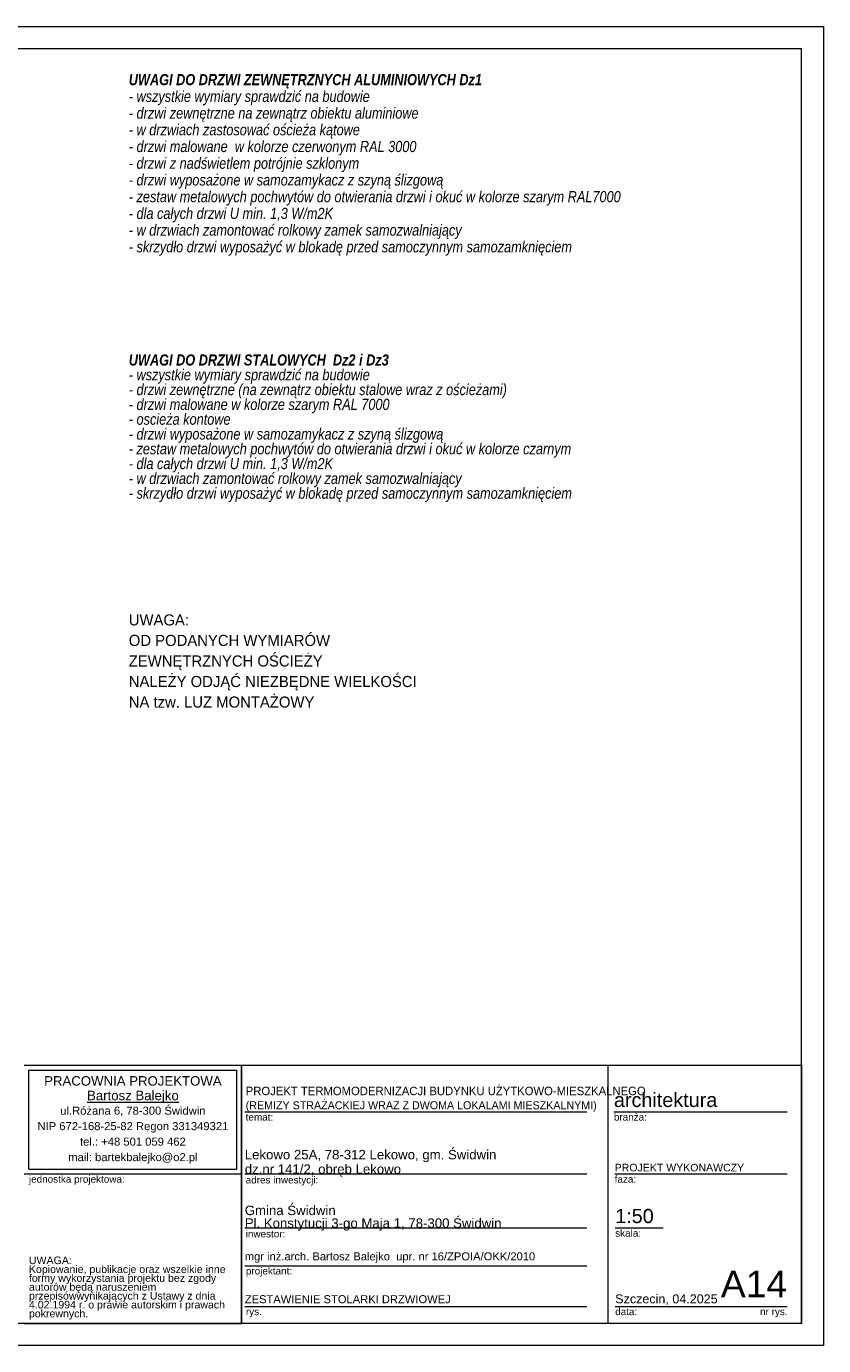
# Model space of a CAD drawing. Extents: x -35111 to 36054, y 5521 to 20371.
# Tile 6 of 6: x 27078 to 36054, y 5521 to 20371. Entities that reach past the tile are written whole.
import ezdxf

# ---------------------------------------------------------------- set-up
doc = ezdxf.new("R2010")
doc.units = 0
doc.header["$MEASUREMENT"] = 0
for name, color, linetype, lineweight in [('Arch opisy_Nr_Pióra__1', 7, 'Continuous', 25), ('Arch opisy_Nr_Pióra__21', 7, 'Continuous', 13), ('Arch opisy_Nr_Pióra__7', 7, 'Continuous', 13), ('ARCH TABELA_Nr_Pióra__1', 7, 'Continuous', 25), ('ARCH TABELA_Nr_Pióra__21', 7, 'Continuous', 13), ('ARCH TABELA_Nr_Pióra__7', 7, 'Continuous', 13)]:
    doc.layers.add(name, color=color, linetype=linetype, lineweight=lineweight)
doc.styles.add('GENERATED_STYLE_11', font='txt')
doc.styles.add('GENERATED_STYLE_4', font='arial.ttf')
doc.styles.add('GENERATED_STYLE_5', font='arial.ttf')
doc.styles.add('GENERATED_STYLE_6', font='arial.ttf')
doc.styles.add('GENERATED_STYLE_9', font='txt')

msp = doc.modelspace()

# ---------------------------------------------------------------- linework, layer by layer
at = {"layer": 'Arch opisy_Nr_Pióra__21', "linetype": 'Continuous'}
for p, q in [((16654.1, 20120.6), (35804.1, 20120.6)), ((35804.1, 5770.6), (35804.1, 20120.6)), ((35804.1, 5770.6), (16654.1, 5770.6))]:
    msp.add_line(p, q, dxfattribs=at)
at = {"layer": 'ARCH TABELA_Nr_Pióra__21', "linetype": 'Continuous'}
for p, q in [((15154.1, 20370.6), (36054.1, 20370.6)), ((36054.1, 20370.6), (36054.1, 5520.6)), ((27054.1, 8676.2), (35804.1, 8676.2)), ((27054.1, 8676.2), (29500.9, 8676.2)), ((27107.3, 8623), (29447.7, 8623)), ((27107.3, 7506), (27107.3, 8623)), ((29447.7, 7506), (29447.7, 8623)), ((29500.9, 8676.2), (29500.9, 5770.6)), ((29500.9, 7452.8), (29500.9, 8676.2)), ((33623.2, 8676.2), (33623.2, 5770.6)), ((35804.1, 8676.2), (35804.1, 5770.6)), ((29500.9, 5770.6), (29500.9, 8476.2)), ((29537, 8151.6), (33386.9, 8151.6)), ((33692.9, 8151.6), (35642.6, 8151.6)), ((27054.1, 7452.8), (29500.9, 7452.8)), ((27107.3, 7506), (29447.7, 7506)), ((29537, 7452.8), (33386.9, 7452.8)), ((33701.6, 7452.8), (35642.6, 7452.8)), ((29537, 6845), (33386.9, 6845)), ((33707.5, 6845), (34247.3, 6845)), ((29537, 6419.6), (33386.9, 6419.6)), ((29537, 5961.8), (33386.9, 5961.8)), ((33707.5, 5961.8), (34848.4, 5961.8)), ((34824.3, 5961.8), (35642.6, 5961.8)), ((27054.1, 5770.6), (29500.9, 5770.6)), ((35804.1, 5770.6), (29500.9, 5770.6)), ((36054.1, 5520.6), (15154.1, 5520.6))]:
    msp.add_line(p, q, dxfattribs=at)

# ---------------------------------------------------------------- texts
at = {"layer": 'Arch opisy_Nr_Pióra__1', "linetype": 'Continuous', "insert": (28231.1, 13752.4), "char_height": 125, "width": 5700, "attachment_point": 1, "line_spacing_factor": 1.109729, "style": 'GENERATED_STYLE_9'}
msp.add_mtext('{UWAGA:\\POD PODANYCH WYMIARÓW \\PZEWNĘTRZNYCH OŚCIEŻY\\PNALEŻY ODJĄĆ NIEZBĘDNE WIELKOŚCI\\PNA tzw. LUZ MONTAŻOWY}', dxfattribs=at)
at = {"layer": 'Arch opisy_Nr_Pióra__7', "linetype": 'Continuous', "char_height": 125, "width": 6001.259, "attachment_point": 1, "style": 'GENERATED_STYLE_9'}
for s, insert, line_spacing_factor in [('\\A1;{\\fArial Narrow Europa Środkowa|b1|i1|c0|p34;UWAGI DO DRZWI ZEWNĘTRZNYCH ALUMINIOWYCH Dz1\\P\\fArial Narrow Europa Środkowa|b0|i1|c0|p34;- wszystkie wymiary sprawdzić na budowie\\P- drzwi zewnętrzne na zewnątrz obiektu aluminiowe \\P- w drzwiach zastosować ościeża kątowe\\P- drzwi malowane  w kolorze czerwonym RAL 3000\\P- drzwi z nadświetlem potrójnie szklonym\\P- drzwi wyposażone w samozamykacz z szyną ślizgową \\P- zestaw metalowych pochwytów do otwierania drzwi i okuć w kolorze szarym RAL7000\\P- dla całych drzwi U min. 1,3 W/m2K\\P- w drzwiach zamontować rolkowy zamek samozwalniający\\P- skrzydło drzwi wyposażyć w blokadę przed samoczynnym samozamknięciem}', (28231.1, 19833.7), 0.903045), ('\\A1;{\\fArial Narrow Europa Środkowa|b1|i1|c0|p34;UWAGI DO DRZWI STALOWYCH  Dz2 i Dz3\\P\\fArial Narrow Europa Środkowa|b0|i1|c0|p34;- wszystkie wymiary sprawdzić na budowie\\P- drzwi zewnętrzne (na zewnątrz obiektu stalowe wraz z ościeżami) \\P- drzwi malowane w kolorze szarym RAL 7000\\P- oscieża kontowe\\P- drzwi wyposażone w samozamykacz z szyną ślizgową \\P- zestaw metalowych pochwytów do otwierania drzwi i okuć w kolorze czarnym\\P- dla całych drzwi U min. 1,3 W/m2K\\P- w drzwiach zamontować rolkowy zamek samozwalniający\\P- skrzydło drzwi wyposażyć w blokadę przed samoczynnym samozamknięciem}', (28231.1, 16678.2), 0.799637)]:
    msp.add_mtext(s, dxfattribs=dict(at, insert=insert, line_spacing_factor=line_spacing_factor))
at = {"layer": 'ARCH TABELA_Nr_Pióra__1', "linetype": 'Continuous'}
for s, insert, char_height, attachment_point, line_spacing_factor, style in [('{\\pt11271.9;PROJEKT TERMOMODERNIZACJI BUDYNKU UŻYTKOWO-MIESZKALNEGO\\P\\pt11271.9;\\H0.947368x;(REMIZY STRAŻACKIEJ WRAZ Z DWOMA LOKALAMI MIESZKALNYMI)}', (29547.7, 8154), 95, 7, 1.033421, 'GENERATED_STYLE_11'), ('{Lekowo 25A, 78-312 Lekowo, gm. Świdwin\\Pdz.nr 141/2, obręb Lekowo}', (29537, 7422.2), 106.383, 7, 0.918867, 'GENERATED_STYLE_4'), ('{Gmina Świdwin\\PPl. Konstytucji 3-go Maja 1, 78-300 Świdwin}', (29537, 6814.4), 106.383, 7, 0.807442, 'GENERATED_STYLE_4'), ('{\\PZESTAWIENIE STOLARKI DRZWIOWEJ}', (29537, 6244.7), 90, 1, 1.043016, 'GENERATED_STYLE_5')]:
    msp.add_mtext(s, dxfattribs=dict(at, insert=insert, char_height=char_height, attachment_point=attachment_point, line_spacing_factor=line_spacing_factor, style=style))
at = {"layer": 'ARCH TABELA_Nr_Pióra__1', "linetype": 'Continuous', "insert": (33701.6, 7567), "char_height": 85, "attachment_point": 1, "style": 'GENERATED_STYLE_4'}
msp.add_mtext('{PROJEKT WYKONAWCZY}', dxfattribs=at)
at = {"layer": 'ARCH TABELA_Nr_Pióra__7', "linetype": 'Continuous', "insert": (28277.5, 8553.8), "char_height": 106.383, "attachment_point": 2, "line_spacing_factor": 0.926719, "style": 'GENERATED_STYLE_6'}
msp.add_mtext('{PRACOWNIA PROJEKTOWA\\P\\LBartosz Balejko}', dxfattribs=at)
at = {"layer": 'ARCH TABELA_Nr_Pióra__7', "linetype": 'Continuous', "style": 'GENERATED_STYLE_4'}
for s, insert, char_height, attachment_point in [('{architektura}', (33692.9, 8365.9), 159.58, 1), ('{temat:}', (29547.7, 8133.4), 79.79, 1), ('{branża:}', (33692.9, 8133.4), 79.79, 1), ('{jednostka projektowa:}', (27107.3, 7434.6), 79.79, 1), ('{adres inwestycji:}', (29547.7, 7426), 79.79, 1), ('{faza:}', (33701.6, 7434.6), 79.79, 1), ('{1:50}', (33707.5, 7059.3), 159.58, 1), ('{skala:}', (33707.5, 6826.8), 79.79, 1), ('{inwestor:}', (29547.7, 6818.2), 79.79, 1), ('{mgr inż.arch. Bartosz Balejko  upr. nr 16/ZPOIA/OKK/2010}', (29537, 6570.5), 90, 1), ('{projektant:}', (29549.9, 6401.3), 79.79, 1), ('{A14}', (35642.6, 6364.7), 300, 3), ('{Szczecin, 04.2025}', (33707.5, 6097.5), 101.064, 1), ('{data:}', (33707.5, 5943.6), 79.79, 1), ('{rys.}', (29549.9, 5943.6), 79.79, 1), ('{nr rys.}', (35338.6, 5943.6), 79.79, 1)]:
    msp.add_mtext(s, dxfattribs=dict(at, insert=insert, char_height=char_height, attachment_point=attachment_point))
for s, insert, char_height, width, attachment_point, line_spacing_factor in [('{ul.Różana 6, 78-300 Świdwin\\PNIP 672-168-25-82 Regon 331349321\\Ptel.: +48 501 059 462\\Pmail: bartekbalejko@o2.pl}', (28277.5, 8210.6), 90.426, 2340.426, 2, 1.156383), ('{UWAGA:\\PKopiowanie, publikacje oraz wszelkie inne formy wykorzystania projektu bez zgody autorów będą naruszeniem przepisówwynikających z Ustawy z dnia 4.02.1994 r. o prawie autorskim i prawach pokrewnych.}', (27107.3, 6523.2), 85.1064, 2241.704, 1, 0.703415)]:
    msp.add_mtext(s, dxfattribs=dict(at, insert=insert, char_height=char_height, width=width, attachment_point=attachment_point, line_spacing_factor=line_spacing_factor))

doc.saveas('drawing.dxf')
